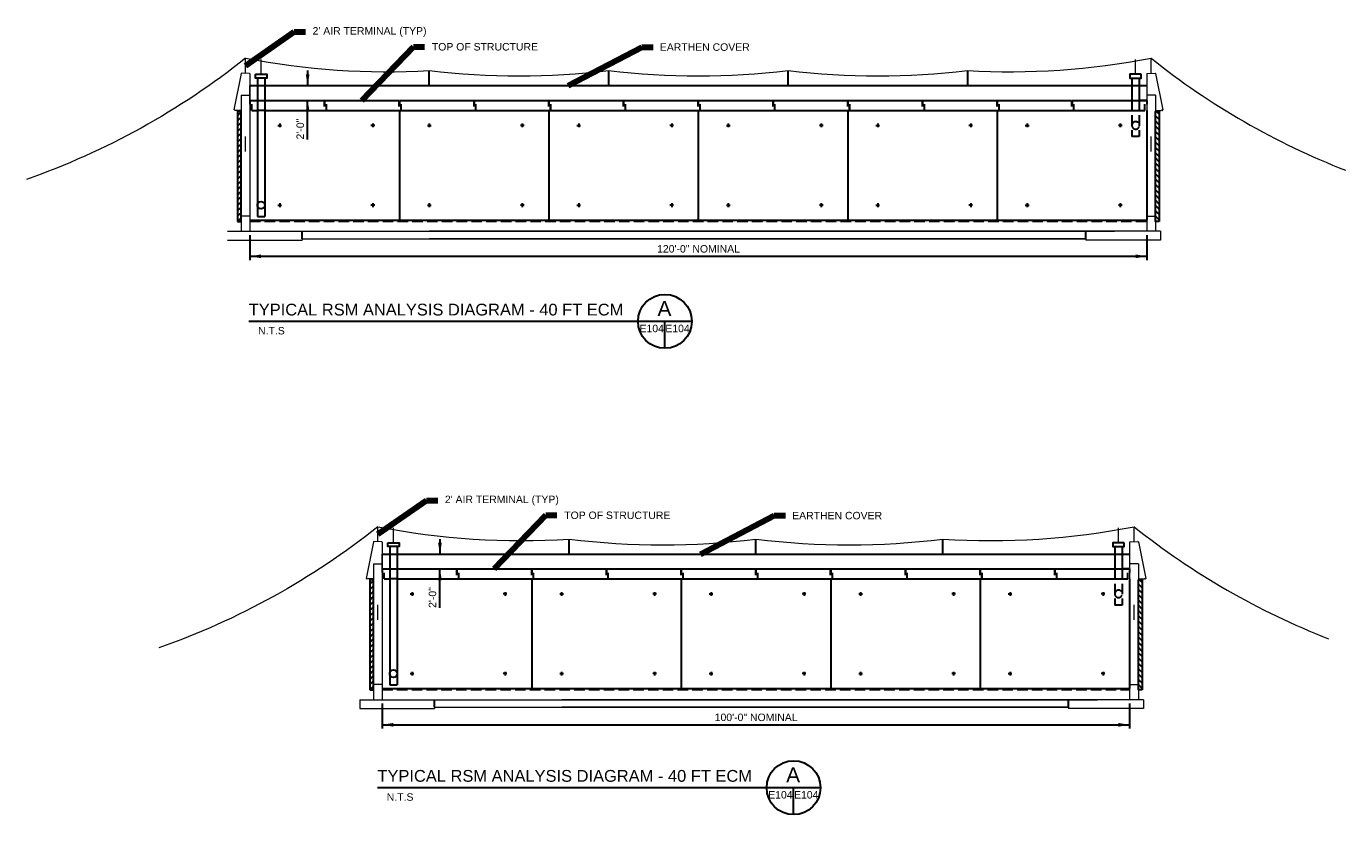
# Model space of a CAD drawing. Header units: inches. Extents: x 3176 to 8492, y -2587 to 2467.
# Tile 1 of 7: x 3176 to 5294, y -1485 to -220. Entities that reach past the tile are written whole.
import ezdxf
from ezdxf.enums import TextEntityAlignment as Align

# ---------------------------------------------------------------- set-up
doc = ezdxf.new("R2010")
doc.units = ezdxf.units.IN
doc.header["$LTSCALE"] = 50
doc.header["$MEASUREMENT"] = 0
doc.linetypes.add('DGN Style 3', pattern=[0.474126, 0.338661, -0.135465])
doc.layers.get('Defpoints').update_dxf_attribs({"lineweight": 0})
for name, color, linetype, lineweight in [('E-ANNO-TEXT', 7, 'Continuous', 0), ('G-ANNO-DIM', 1, 'Continuous', 0), ('G-ANNO-TEXT', 2, 'Continuous', 30), ('Level 2', 7, 'Continuous', 0), ('S-FNDN-FTNG', 48, 'Continuous', 13), ('S-FNDN-PEDS', 48, 'Continuous', 30), ('S-WALL-LOAD', 3, 'Continuous', 13)]:
    doc.layers.add(name, color=color, linetype=linetype, lineweight=lineweight)
doc.styles.add("_1 4 1'-0", font='arial.ttf', dxfattribs={"height": 6})
doc.styles.add("_1 4 1'-0_0", font='arial.ttf')
doc.styles.add('TITLE 6.35', font='swissk.ttf', dxfattribs={"height": 250})
doc.styles.add('Title Block - General', font='arial.ttf', dxfattribs={"height": 0.12})
doc.styles.add('TITLE20', font='simplex.shx', dxfattribs={"height": 5000})
doc.dimstyles.new("1 4 1'-0", dxfattribs={"dimtxt": 12, "dimasz": 18, "dimexe": 6, "dimexo": 6, "dimgap": 6, "dimtad": 1, "dimdec": 0, "dimzin": 11, "dimdsep": 46, "dimlunit": 3, "dimtxsty": "_1 4 1'-0_0", "dimcen": 0.09, "dimclrd": 256, "dimadec": 4, "dimazin": 3, "dimtfac": 1, "dimtdec": 0, "dimtofl": 0, "dimtmove": 0, "dimatfit": 2, "dimfxl": 1, "dimfrac": 2, "dimtolj": 1, "dimtzin": 11, "dimlwd": -1, "dimarcsym": 0})

# ---------------------------------------------------------------- blocks, each defined once
blk = doc.blocks.new('*D112')
at = {"layer": 'Defpoints', "transparency": 16777216}
for p in [(3747.2, -1067.2), (3839.9, -1067.2), (3747.2, -1091.2), (3839.9, -1137.4)]:
    blk.add_point(p, dxfattribs=at)
at = {"layer": 'G-ANNO-TEXT', "transparency": 16777216}
for p, q in [((3839.9, -1043.2), (3839.9, -1067.2)), ((3753.2, -1067.2), (3845.9, -1067.2)), ((3753.2, -1091.2), (3845.9, -1091.2)), ((3839.9, -1153.7), (3839.9, -1091.2))]:
    blk.add_line(p, q, dxfattribs=at)
blk.add_solid([(3842.9, -1049.2), (3839.9, -1067.2), (3836.9, -1049.2)], dxfattribs=at)
at = {"layer": 'G-ANNO-TEXT', "transparency": 16777216, "extrusion": (0, 0, -1)}
blk.add_solid([(-3836.9, -1109.2), (-3839.9, -1091.2), (-3842.9, -1109.2)], dxfattribs=at)
at = {"layer": 'G-ANNO-TEXT', "color": 7, "linetype": 'Continuous', "transparency": 16777216, "style": "_1 4 1'-0"}
blk.add_text('2\'-0"', height=12, rotation=90, dxfattribs=at).set_placement((3827.9, -1153.7), align=Align.MIDDLE_LEFT)
blk = doc.blocks.new('*D137')
at = {"layer": 'Defpoints', "transparency": 16777216}
for p in [(3534.7, -315.3), (3627.5, -315.3), (3534.7, -339.3), (3627.5, -385.6)]:
    blk.add_point(p, dxfattribs=at)
at = {"layer": 'G-ANNO-TEXT', "transparency": 16777216}
for p, q in [((3627.5, -291.3), (3627.5, -315.3)), ((3540.7, -315.3), (3633.5, -315.3)), ((3540.7, -339.3), (3633.5, -339.3)), ((3627.5, -401.9), (3627.5, -339.3))]:
    blk.add_line(p, q, dxfattribs=at)
blk.add_solid([(3630.5, -297.3), (3627.5, -315.3), (3624.5, -297.3)], dxfattribs=at)
at = {"layer": 'G-ANNO-TEXT', "transparency": 16777216, "extrusion": (0, 0, -1)}
blk.add_solid([(-3624.5, -357.3), (-3627.5, -339.3), (-3630.5, -357.3)], dxfattribs=at)
at = {"layer": 'G-ANNO-TEXT', "color": 7, "linetype": 'Continuous', "transparency": 16777216, "style": "_1 4 1'-0"}
blk.add_text('2\'-0"', height=12, rotation=90, dxfattribs=at).set_placement((3615.5, -401.9), align=Align.MIDDLE_LEFT)
blk = doc.blocks.new('*D157')
at = {"layer": 'Defpoints', "transparency": 16777216}
for p in [(3534.7, -549.3), (4974.7, -549.3), (4254.7, -589.4), (4974.7, -589.4)]:
    blk.add_point(p, dxfattribs=at)
at = {"layer": 'G-ANNO-TEXT', "transparency": 16777216}
for p, q in [((3534.7, -555.3), (3534.7, -595.4)), ((4974.7, -555.3), (4974.7, -595.4)), ((3534.7, -589.4), (4974.7, -589.4))]:
    blk.add_line(p, q, dxfattribs=at)
blk.add_solid([(3552.7, -592.4), (3534.7, -589.4), (3552.7, -586.4)], dxfattribs=at)
at = {"layer": 'G-ANNO-TEXT', "transparency": 16777216, "extrusion": (0, 0, -1)}
blk.add_solid([(-4956.7, -586.4), (-4974.7, -589.4), (-4956.7, -592.4)], dxfattribs=at)
at = {"layer": 'G-ANNO-TEXT', "color": 7, "linetype": 'Continuous', "transparency": 16777216, "style": "_1 4 1'-0"}
blk.add_text('120\'-0" NOMINAL', height=12, dxfattribs=at).set_placement((4188.5, -577.4), align=Align.MIDDLE_LEFT)
blk = doc.blocks.new('*D158')
at = {"layer": 'Defpoints', "transparency": 16777216}
for p in [(3747.2, -1301.2), (4947.2, -1301.2), (4347.2, -1341.3), (4947.2, -1341.3)]:
    blk.add_point(p, dxfattribs=at)
at = {"layer": 'G-ANNO-TEXT', "transparency": 16777216}
for p, q in [((3747.2, -1307.2), (3747.2, -1347.3)), ((4947.2, -1307.2), (4947.2, -1347.3)), ((3747.2, -1341.3), (4947.2, -1341.3))]:
    blk.add_line(p, q, dxfattribs=at)
blk.add_solid([(3765.2, -1344.3), (3747.2, -1341.3), (3765.2, -1338.3)], dxfattribs=at)
at = {"layer": 'G-ANNO-TEXT', "transparency": 16777216, "extrusion": (0, 0, -1)}
blk.add_solid([(-4929.2, -1338.3), (-4947.2, -1341.3), (-4929.2, -1344.3)], dxfattribs=at)
at = {"layer": 'G-ANNO-TEXT', "color": 7, "linetype": 'Continuous', "transparency": 16777216, "style": "_1 4 1'-0"}
blk.add_text('100\'-0" NOMINAL', height=12, dxfattribs=at).set_placement((4281, -1329.3), align=Align.MIDDLE_LEFT)
blk = doc.blocks.new('E-104 LPS')
at = {"layer": 'G-ANNO-TEXT'}
h = blk.add_hatch(dxfattribs=at)
h.set_pattern_fill('HATCH', color=256, style=0, pattern_type=2)
h.set_pattern_definition([(45, (3529.266, -459.499), (-4.24264, 4.24264), [])])
h.paths.add_polyline_path([(3514.7, -533.3), (3520.7, -533.3), (3520.7, -356.8), (3514.7, -356.8)])
at = {"layer": 'G-ANNO-TEXT', "extrusion": (0, 0, -1)}
h = blk.add_hatch(dxfattribs=at)
h.set_pattern_fill('HATCH', color=256, style=0, pattern_type=2)
h.set_pattern_definition([(45, (-4974.188, -459.499), (-4.24264, 4.24264), [])])
h.paths.add_polyline_path([(-4994.7, -533.3), (-4988.7, -533.3), (-4988.7, -356.8), (-4994.7, -356.8)])
at = {"layer": 'G-ANNO-TEXT'}
h = blk.add_hatch(dxfattribs=at)
h.set_pattern_fill('HATCH', color=256, style=0, pattern_type=2)
h.set_pattern_definition([(45, (3741.7436, -1211.376), (-4.24264, 4.24264), [])])
h.paths.add_polyline_path([(3727.2, -1285.1), (3733.2, -1285.1), (3733.2, -1108.7), (3727.2, -1108.7)])
at = {"layer": 'G-ANNO-TEXT', "extrusion": (0, 0, -1)}
h = blk.add_hatch(dxfattribs=at)
h.set_pattern_fill('HATCH', color=256, style=0, pattern_type=2)
h.set_pattern_definition([(45, (-4946.6656, -1211.376), (-4.24264, 4.24264), [])])
h.paths.add_polyline_path([(-4967.2, -1285.1), (-4961.2, -1285.1), (-4961.2, -1108.7), (-4967.2, -1108.7)])
at = {"layer": 'E-ANNO-TEXT'}
for p, q in [((3527.7, -295.5, -49.3), (3527.7, -271.5, -49.3)), ((3552.8, -297.3, -49.3), (3552.8, -273.3, -49.3)), ((4956.7, -297.3, -49.3), (4956.7, -273.3, -49.3)), ((4981.7, -295.5, -49.3), (4981.7, -271.5, -49.3)), ((3534.7, -339.3, -49.3), (3534.7, -315.3, -49.3)), ((3527.7, -421, -49.3), (3527.7, -397, -49.3)), ((4981.7, -421, -49.3), (4981.7, -397, -49.3)), ((3740.2, -1047.4, -49.3), (3740.2, -1023.4, -49.3)), ((3765.3, -1049.2, -49.3), (3765.3, -1025.2, -49.3)), ((4929.2, -1049.2, -49.3), (4929.2, -1025.2, -49.3)), ((4954.2, -1047.4, -49.3), (4954.2, -1023.4, -49.3)), ((3747.2, -1091.2, -49.3), (3747.2, -1067.2, -49.3)), ((3740.2, -1172.9, -49.3), (3740.2, -1148.9, -49.3)), ((4954.2, -1172.9, -49.3), (4954.2, -1148.9, -49.3))]:
    blk.add_line(p, q, dxfattribs=at)
at = {"layer": 'G-ANNO-DIM'}
for p, q in [((4974.8, -402.1, -49.3), (4974.8, -399.3, -49.3)), ((4947.3, -1154, -49.3), (4947.3, -1151.1, -49.3))]:
    blk.add_line(p, q, dxfattribs=at)
for points in [[(3514.7, -356.8, -49.3), (3520.7, -356.8, -49.3), (3520.7, -533.3, -49.3), (3514.7, -533.3, -49.3)], [(4994.7, -356.8, -49.3), (4988.7, -356.8, -49.3), (4988.7, -533.3, -49.3), (4994.7, -533.3, -49.3)], [(3727.2, -1108.7, -49.3), (3733.2, -1108.7, -49.3), (3733.2, -1285.1, -49.3), (3727.2, -1285.1, -49.3)], [(4967.2, -1108.7, -49.3), (4961.2, -1108.7, -49.3), (4961.2, -1285.1, -49.3), (4967.2, -1285.1, -49.3)]]:
    blk.add_3dface(points, dxfattribs=at)
at = {"layer": 'G-ANNO-TEXT'}
for p, q in [((3822.7, -315.3, -49.3), (3822.7, -291.3, -49.3)), ((4110.7, -291.3, -49.3), (4110.7, -315.3, -49.3)), ((4398.7, -315.3, -49.3), (4398.7, -291.3, -49.3)), ((4686.7, -291.3, -49.3), (4686.7, -315.3, -49.3)), ((3534.7, -315.3, -49.3), (4974.7, -315.3, -49.3)), ((3534.7, -315.3, -49.3), (3834.7, -315.3, -49.3)), ((3546.8, -303.3, -49.3), (3546.8, -525.3, -49.3)), ((3558.8, -303.3, -49.3), (3558.7, -525.3, -49.3)), ((3834.7, -315.3, -49.3), (4134.7, -315.3, -49.3)), ((4950.7, -303.3, -49.3), (4950.7, -339.3, -49.3)), ((4962.7, -303.3, -49.3), (4962.7, -339.3, -49.3)), ((3534.7, -339.3, -49.3), (3534.7, -345, -49.3)), ((3534.7, -339.3, -49.3), (3546.8, -339.3, -49.3)), ((3537.7, -355.3, -49.3), (3537.7, -345.3, -49.3)), ((3537.7, -355.3, -49.3), (3546.8, -355.3, -49.3)), ((3558.7, -355.3, -49.3), (3657.1, -355.3, -49.3)), ((3558.8, -339.3, -49.3), (3654.1, -339.3, -49.3)), ((3654.1, -339.3, -49.3), (3654.1, -349.2, -49.3)), ((3654.7, -339.3, -49.3), (3654.7, -345, -49.3)), ((3654.7, -339.3, -49.3), (3774.1, -339.3, -49.3)), ((3657.1, -349.5, -49.3), (3657.1, -355.3, -49.3)), ((3657.7, -355.3, -49.3), (3657.7, -345.3, -49.3)), ((3657.7, -355.3, -49.3), (3777.1, -355.3, -49.3)), ((3774.1, -339.3, -49.3), (3774.1, -349.2, -49.3)), ((3774.7, -339.3, -49.3), (4854.1, -339.3, -49.3)), ((3774.7, -339.3, -49.3), (3774.7, -345, -49.3)), ((3774.7, -355.3, -49.3), (3774.7, -531.3, -49.3)), ((3777.1, -349.5, -49.3), (3777.1, -355.3, -49.3)), ((3777.7, -355.3, -49.3), (3777.7, -345.3, -49.3)), ((3777.7, -355.3, -49.3), (4857.1, -355.3, -49.3)), ((3894.1, -339.3, -49.3), (3894.1, -349.2, -49.3)), ((3894.7, -339.3, -49.3), (3894.7, -345, -49.3)), ((3897.1, -349.5, -49.3), (3897.1, -355.3, -49.3)), ((3897.7, -355.3, -49.3), (3897.7, -345.3, -49.3)), ((4014.1, -339.3, -49.3), (4014.1, -349.2, -49.3)), ((4014.7, -339.3, -49.3), (4014.7, -345, -49.3)), ((4014.7, -355.3, -49.3), (4014.7, -531.3, -49.3)), ((4017.1, -349.5, -49.3), (4017.1, -355.3, -49.3)), ((4017.7, -355.3, -49.3), (4017.7, -345.3, -49.3)), ((4134.1, -339.3, -49.3), (4134.1, -349.2, -49.3)), ((4134.7, -339.3, -49.3), (4134.7, -345, -49.3)), ((4137.1, -349.5, -49.3), (4137.1, -355.3, -49.3)), ((4137.7, -355.3, -49.3), (4137.7, -345.3, -49.3)), ((4254.1, -339.3, -49.3), (4254.1, -349.2, -49.3)), ((4254.7, -339.3, -49.3), (4254.7, -345, -49.3)), ((4254.7, -355.3, -49.3), (4254.7, -531.3, -49.3)), ((4257.1, -349.5, -49.3), (4257.1, -355.3, -49.3)), ((4257.7, -355.3, -49.3), (4257.7, -345.3, -49.3)), ((4374.1, -339.3, -49.3), (4374.1, -349.2, -49.3)), ((4374.7, -339.3, -49.3), (4374.7, -345, -49.3)), ((4377.1, -349.5, -49.3), (4377.1, -355.3, -49.3)), ((4377.7, -355.3, -49.3), (4377.7, -345.3, -49.3)), ((4494.1, -339.3, -49.3), (4494.1, -349.2, -49.3)), ((4494.7, -339.3, -49.3), (4494.7, -345, -49.3)), ((4494.7, -355.3, -49.3), (4494.7, -531.3, -49.3)), ((4497.1, -349.5, -49.3), (4497.1, -355.3, -49.3)), ((4497.7, -355.3, -49.3), (4497.7, -345.3, -49.3)), ((4614.1, -339.3, -49.3), (4614.1, -349.2, -49.3)), ((4614.7, -339.3, -49.3), (4614.7, -345, -49.3)), ((4617.1, -349.5, -49.3), (4617.1, -355.3, -49.3)), ((4617.7, -355.3, -49.3), (4617.7, -345.3, -49.3)), ((4734.1, -339.3, -49.3), (4734.1, -349.2, -49.3)), ((4734.7, -339.3, -49.3), (4734.7, -345, -49.3)), ((4734.7, -355.3, -49.3), (4734.7, -531.3, -49.3)), ((4737.1, -349.5, -49.3), (4737.1, -355.3, -49.3)), ((4737.7, -355.3, -49.3), (4737.7, -345.3, -49.3)), ((4854.1, -339.3, -49.3), (4854.1, -349.2, -49.3)), ((4854.7, -339.3, -49.3), (4974.1, -339.3, -49.3)), ((4854.7, -339.3, -49.3), (4854.7, -345, -49.3)), ((4857.1, -349.5, -49.3), (4857.1, -355.3, -49.3)), ((4857.7, -355.3, -49.3), (4857.7, -345.3, -49.3)), ((4857.7, -355.3, -49.3), (4971.7, -355.3, -49.3)), ((4974.7, -339.3, -49.3), (4962.7, -339.3, -49.3)), ((4971.7, -355.3, -49.3), (4971.7, -345.3, -49.3)), ((4974.7, -339.3, -49.3), (4974.7, -345, -49.3)), ((4974.7, -355.3, -49.3), (4974.7, -531.3, -49.3)), ((3579.7, -379.3, -49.3), (3585.7, -379.3, -49.3)), ((3582.7, -376.3, -49.3), (3582.7, -382.3, -49.3)), ((3735.1, -379.3, -49.3), (3729.1, -379.3, -49.3)), ((3732.1, -376.3, -49.3), (3732.1, -382.3, -49.3)), ((3819.7, -379.3, -49.3), (3825.7, -379.3, -49.3)), ((3822.7, -376.3, -49.3), (3822.7, -382.3, -49.3)), ((3975.1, -379.3, -49.3), (3969.1, -379.3, -49.3)), ((3972.1, -376.3, -49.3), (3972.1, -382.3, -49.3)), ((4059.7, -379.3, -49.3), (4065.7, -379.3, -49.3)), ((4062.7, -376.3, -49.3), (4062.7, -382.3, -49.3)), ((4215.1, -379.3, -49.3), (4209.1, -379.3, -49.3)), ((4212.1, -376.3, -49.3), (4212.1, -382.3, -49.3)), ((4299.7, -379.3, -49.3), (4305.7, -379.3, -49.3)), ((4302.7, -376.3, -49.3), (4302.7, -382.3, -49.3)), ((4455.1, -379.3, -49.3), (4449.1, -379.3, -49.3)), ((4452.1, -376.3, -49.3), (4452.1, -382.3, -49.3)), ((4539.7, -379.3, -49.3), (4545.7, -379.3, -49.3)), ((4542.7, -376.3, -49.3), (4542.7, -382.3, -49.3)), ((4695.1, -379.3, -49.3), (4689.1, -379.3, -49.3)), ((4692.1, -376.3, -49.3), (4692.1, -382.3, -49.3)), ((4779.7, -379.3, -49.3), (4785.7, -379.3, -49.3)), ((4782.7, -376.3, -49.3), (4782.7, -382.3, -49.3)), ((4935.1, -379.3, -49.3), (4929.1, -379.3, -49.3)), ((4932.1, -376.3, -49.3), (4932.1, -382.3, -49.3)), ((3579.7, -507.3, -49.3), (3585.7, -507.3, -49.3)), ((3582.7, -504.3, -49.3), (3582.7, -510.3, -49.3)), ((3735.1, -507.3, -49.3), (3729.1, -507.3, -49.3)), ((3732.1, -504.3, -49.3), (3732.1, -510.3, -49.3)), ((3819.7, -507.3, -49.3), (3825.7, -507.3, -49.3)), ((3822.7, -504.3, -49.3), (3822.7, -510.3, -49.3)), ((3975.1, -507.3, -49.3), (3969.1, -507.3, -49.3)), ((3972.1, -504.3, -49.3), (3972.1, -510.3, -49.3)), ((4059.7, -507.3, -49.3), (4065.7, -507.3, -49.3)), ((4062.7, -504.3, -49.3), (4062.7, -510.3, -49.3)), ((4215.1, -507.3, -49.3), (4209.1, -507.3, -49.3)), ((4212.1, -504.3, -49.3), (4212.1, -510.3, -49.3)), ((4299.7, -507.3, -49.3), (4305.7, -507.3, -49.3)), ((4302.7, -504.3, -49.3), (4302.7, -510.3, -49.3)), ((4455.1, -507.3, -49.3), (4449.1, -507.3, -49.3)), ((4452.1, -504.3, -49.3), (4452.1, -510.3, -49.3)), ((4539.7, -507.3, -49.3), (4545.7, -507.3, -49.3)), ((4542.7, -504.3, -49.3), (4542.7, -510.3, -49.3)), ((4695.1, -507.3, -49.3), (4689.1, -507.3, -49.3)), ((4692.1, -504.3, -49.3), (4692.1, -510.3, -49.3)), ((4779.7, -507.3, -49.3), (4785.7, -507.3, -49.3)), ((4782.7, -504.3, -49.3), (4782.7, -510.3, -49.3)), ((4935.1, -507.3, -49.3), (4929.1, -507.3, -49.3)), ((4932.1, -504.3, -49.3), (4932.1, -510.3, -49.3)), ((3546.7, -525.3, -49.3), (3558.7, -525.3, -49.3)), ((4244.4, -693.8, 4.9), (3532.9, -693.8, 4.9)), ((4201.1, -737, 4.9), (4201.1, -693.8, 4.9)), ((3759.3, -1055.2, -49.3), (3759.3, -1277.2, -49.3)), ((3771.3, -1055.2, -49.3), (3771.1, -1277.2, -49.3)), ((4047.2, -1067.2, -49.3), (4047.2, -1043.2, -49.3)), ((4347.2, -1067.2, -49.3), (4347.2, -1043.2, -49.3)), ((4647.2, -1067.2, -49.3), (4647.2, -1043.2, -49.3)), ((4647.2, -1067.2, -49.3), (4647.2, -1043.2, -49.3)), ((4923.2, -1055.2, -49.3), (4923.2, -1091.2, -49.3)), ((4935.2, -1055.2, -49.3), (4935.1, -1091.2, -49.3)), ((3747.2, -1067.2, -49.3), (4947.2, -1067.2, -49.3)), ((3747.2, -1067.2, -49.3), (4047.2, -1067.2, -49.3)), ((4047.2, -1067.2, -49.3), (4347.2, -1067.2, -49.3)), ((3747.2, -1091.2, -49.3), (3747.2, -1096.9, -49.3)), ((3747.2, -1091.2, -49.3), (3759.3, -1091.2, -49.3)), ((3750.2, -1107.2, -49.3), (3750.2, -1097.2, -49.3)), ((3771.2, -1091.2, -49.3), (3866.6, -1091.2, -49.3)), ((3866.6, -1091.2, -49.3), (3866.6, -1101.1, -49.3)), ((3867.2, -1091.2, -49.3), (3867.2, -1096.9, -49.3)), ((3867.2, -1091.2, -49.3), (3986.6, -1091.2, -49.3)), ((3870.2, -1107.2, -49.3), (3870.2, -1097.2, -49.3)), ((3986.6, -1091.2, -49.3), (3986.6, -1101.1, -49.3)), ((3987.2, -1091.2, -49.3), (4826.6, -1091.2, -49.3)), ((3987.2, -1091.2, -49.3), (3987.2, -1096.9, -49.3)), ((3990.2, -1107.2, -49.3), (3990.2, -1097.2, -49.3)), ((4106.6, -1091.2, -49.3), (4106.6, -1101.1, -49.3)), ((4107.2, -1091.2, -49.3), (4107.2, -1096.9, -49.3)), ((4110.2, -1107.2, -49.3), (4110.2, -1097.2, -49.3)), ((4226.6, -1091.2, -49.3), (4226.6, -1101.1, -49.3)), ((4227.2, -1091.2, -49.3), (4227.2, -1096.9, -49.3)), ((4230.2, -1107.2, -49.3), (4230.2, -1097.2, -49.3)), ((4346.6, -1091.2, -49.3), (4346.6, -1101.1, -49.3)), ((4347.2, -1091.2, -49.3), (4347.2, -1096.9, -49.3)), ((4350.2, -1107.2, -49.3), (4350.2, -1097.2, -49.3)), ((4466.6, -1091.2, -49.3), (4466.6, -1101.1, -49.3)), ((4467.2, -1091.2, -49.3), (4467.2, -1096.9, -49.3)), ((4470.2, -1107.2, -49.3), (4470.2, -1097.2, -49.3)), ((4586.6, -1091.2, -49.3), (4586.6, -1101.1, -49.3)), ((4587.2, -1091.2, -49.3), (4587.2, -1096.9, -49.3)), ((4590.2, -1107.2, -49.3), (4590.2, -1097.2, -49.3)), ((4706.6, -1091.2, -49.3), (4706.6, -1101.1, -49.3)), ((4707.2, -1091.2, -49.3), (4707.2, -1096.9, -49.3)), ((4710.2, -1107.2, -49.3), (4710.2, -1097.2, -49.3)), ((4826.6, -1091.2, -49.3), (4826.6, -1101.1, -49.3)), ((4827.2, -1091.2, -49.3), (4946.6, -1091.2, -49.3)), ((4827.2, -1091.2, -49.3), (4827.2, -1096.9, -49.3)), ((4830.2, -1107.2, -49.3), (4830.2, -1097.2, -49.3)), ((4947.2, -1091.2, -49.3), (4935.1, -1091.2, -49.3)), ((4944.2, -1107.2, -49.3), (4944.2, -1097.2, -49.3)), ((4947.2, -1091.2, -49.3), (4947.2, -1096.9, -49.3)), ((3750.2, -1107.2, -49.3), (3759.3, -1107.2, -49.3)), ((3771.2, -1107.2, -49.3), (3869.6, -1107.2, -49.3)), ((3869.6, -1101.4, -49.3), (3869.6, -1107.2, -49.3)), ((3870.2, -1107.2, -49.3), (3989.6, -1107.2, -49.3)), ((3987.2, -1107.2, -49.3), (3987.2, -1283.2, -49.3)), ((3989.6, -1101.4, -49.3), (3989.6, -1107.2, -49.3)), ((3990.2, -1107.2, -49.3), (4829.6, -1107.2, -49.3)), ((4109.6, -1101.4, -49.3), (4109.6, -1107.2, -49.3)), ((4227.2, -1107.2, -49.3), (4227.2, -1283.2, -49.3)), ((4229.6, -1101.4, -49.3), (4229.6, -1107.2, -49.3)), ((4349.6, -1101.4, -49.3), (4349.6, -1107.2, -49.3)), ((4467.2, -1107.2, -49.3), (4467.2, -1283.2, -49.3)), ((4469.6, -1101.4, -49.3), (4469.6, -1107.2, -49.3)), ((4589.6, -1101.4, -49.3), (4589.6, -1107.2, -49.3)), ((4707.2, -1107.2, -49.3), (4707.2, -1283.2, -49.3)), ((4709.6, -1101.4, -49.3), (4709.6, -1107.2, -49.3)), ((4829.6, -1101.4, -49.3), (4829.6, -1107.2, -49.3)), ((4830.2, -1107.2, -49.3), (4944.2, -1107.2, -49.3)), ((4947.2, -1107.2, -49.3), (4947.2, -1283.2, -49.3)), ((3792.2, -1131.2, -49.3), (3798.2, -1131.2, -49.3)), ((3795.2, -1128.2, -49.3), (3795.2, -1134.2, -49.3)), ((3947.5, -1131.2, -49.3), (3941.5, -1131.2, -49.3)), ((3944.5, -1128.2, -49.3), (3944.5, -1134.2, -49.3)), ((4032.2, -1131.2, -49.3), (4038.2, -1131.2, -49.3)), ((4035.2, -1128.2, -49.3), (4035.2, -1134.2, -49.3)), ((4187.5, -1131.2, -49.3), (4181.5, -1131.2, -49.3)), ((4184.5, -1128.2, -49.3), (4184.5, -1134.2, -49.3)), ((4272.2, -1131.2, -49.3), (4278.2, -1131.2, -49.3)), ((4275.2, -1128.2, -49.3), (4275.2, -1134.2, -49.3)), ((4427.5, -1131.2, -49.3), (4421.5, -1131.2, -49.3)), ((4424.5, -1128.2, -49.3), (4424.5, -1134.2, -49.3)), ((4512.2, -1131.2, -49.3), (4518.2, -1131.2, -49.3)), ((4515.2, -1128.2, -49.3), (4515.2, -1134.2, -49.3)), ((4667.5, -1131.2, -49.3), (4661.5, -1131.2, -49.3)), ((4664.5, -1128.2, -49.3), (4664.5, -1134.2, -49.3)), ((4752.2, -1131.2, -49.3), (4758.2, -1131.2, -49.3)), ((4755.2, -1128.2, -49.3), (4755.2, -1134.2, -49.3)), ((4907.5, -1131.2, -49.3), (4901.5, -1131.2, -49.3)), ((4904.5, -1128.2, -49.3), (4904.5, -1134.2, -49.3)), ((3792.2, -1259.2, -49.3), (3798.2, -1259.2, -49.3)), ((3795.2, -1256.2, -49.3), (3795.2, -1262.2, -49.3)), ((3947.5, -1259.2, -49.3), (3941.5, -1259.2, -49.3)), ((3944.5, -1256.2, -49.3), (3944.5, -1262.2, -49.3)), ((4032.2, -1259.2, -49.3), (4038.2, -1259.2, -49.3)), ((4035.2, -1256.2, -49.3), (4035.2, -1262.2, -49.3)), ((4187.5, -1259.2, -49.3), (4181.5, -1259.2, -49.3)), ((4184.5, -1256.2, -49.3), (4184.5, -1262.2, -49.3)), ((4272.2, -1259.2, -49.3), (4278.2, -1259.2, -49.3)), ((4275.2, -1256.2, -49.3), (4275.2, -1262.2, -49.3)), ((4427.5, -1259.2, -49.3), (4421.5, -1259.2, -49.3)), ((4424.5, -1256.2, -49.3), (4424.5, -1262.2, -49.3)), ((4512.2, -1259.2, -49.3), (4518.2, -1259.2, -49.3)), ((4515.2, -1256.2, -49.3), (4515.2, -1262.2, -49.3)), ((4667.5, -1259.2, -49.3), (4661.5, -1259.2, -49.3)), ((4664.5, -1256.2, -49.3), (4664.5, -1262.2, -49.3)), ((4752.2, -1259.2, -49.3), (4758.2, -1259.2, -49.3)), ((4755.2, -1256.2, -49.3), (4755.2, -1262.2, -49.3)), ((4907.5, -1259.2, -49.3), (4901.5, -1259.2, -49.3)), ((4904.5, -1256.2, -49.3), (4904.5, -1262.2, -49.3)), ((3759.2, -1277.2, -49.3), (3771.1, -1277.2, -49.3)), ((4451, -1442.2, 4.9), (3739.5, -1442.2, 4.9)), ((4407.7, -1485.4, 4.9), (4407.7, -1442.2, 4.9))]:
    blk.add_line(p, q, dxfattribs=at)
at = {"layer": 'G-ANNO-TEXT', "linetype": 'DGN Style 3'}
for p, q in [((3546.8, -339.3, -49.3), (3559.1, -339.3, -49.3)), ((3558.7, -355.3, -49.3), (3546.8, -355.3, -49.3)), ((4950.8, -339.3, -49.3), (4950.8, -397.3, -49.3)), ((4962.7, -339.3, -49.3), (4962.7, -397.3, -49.3)), ((4962.7, -397.3, -49.3), (4950.8, -397.3, -49.3)), ((3534.7, -532.8, -49.3), (4974.7, -532.8, -49.3)), ((3618.7, -561.3, -49.3), (3618.7, -549.3, -49.3)), ((4876.7, -561.3, -49.3), (4876.7, -549.3, -49.3)), ((3759.3, -1091.2, -49.3), (3771.5, -1091.2, -49.3)), ((4923.2, -1091.2, -49.3), (4923.3, -1149.2, -49.3)), ((4935.2, -1091.2, -49.3), (4935.2, -1149.2, -49.3)), ((3771.2, -1107.2, -49.3), (3759.3, -1107.2, -49.3)), ((4935.2, -1149.2, -49.3), (4923.3, -1149.2, -49.3)), ((3747.2, -1284.7, -49.3), (4947.2, -1284.7, -49.3)), ((3831.2, -1313.2, -49.3), (3831.2, -1301.2, -49.3)), ((4849.2, -1313.2, -49.3), (4849.2, -1301.2, -49.3))]:
    blk.add_line(p, q, dxfattribs=at)
at = {"layer": 'G-ANNO-TEXT', "linetype": 'DGN Style 3', "extrusion": (0, 0, -1)}
for centre in [(-4956.8, -379.3, 49.3), (-4929.3, -1131.2, 49.3)]:
    blk.add_circle(centre, 6, dxfattribs=at)
at = {"layer": 'G-ANNO-TEXT'}
for centre in [(3552.7, -507.3, -49.3), (3765.2, -1259.2, -49.3)]:
    blk.add_circle(centre, 6, dxfattribs=at)
for centre in [(4201.1, -693.8, 4.9), (4407.7, -1442.2, 4.9)]:
    blk.add_arc(centre, 43.2, 0, 360, dxfattribs=at)
for points in [[(3543.8, -297.3, -49.3), (3561.8, -297.3, -49.3), (3561.8, -303.3, -49.3), (3543.8, -303.3, -49.3)], [(4965.7, -297.3, -49.3), (4947.7, -297.3, -49.3), (4947.7, -303.3, -49.3), (4965.7, -303.3, -49.3)], [(3514.7, -533.3, -49.3), (3520.7, -533.3, -49.3), (3520.7, -356.8, -49.3), (3514.7, -356.8, -49.3)], [(4994.7, -533.3, -49.3), (4988.7, -533.3, -49.3), (4988.7, -356.8, -49.3), (4994.7, -356.8, -49.3)], [(3756.3, -1049.2, -49.3), (3774.3, -1049.2, -49.3), (3774.3, -1055.2, -49.3), (3756.3, -1055.2, -49.3)], [(4938.2, -1049.2, -49.3), (4920.2, -1049.2, -49.3), (4920.2, -1055.2, -49.3), (4938.2, -1055.2, -49.3)], [(3727.2, -1285.1, -49.3), (3733.2, -1285.1, -49.3), (3733.2, -1108.7, -49.3), (3727.2, -1108.7, -49.3)], [(4967.2, -1285.1, -49.3), (4961.2, -1285.1, -49.3), (4961.2, -1108.7, -49.3), (4967.2, -1108.7, -49.3)]]:
    blk.add_3dface(points, dxfattribs=at)
at = {"layer": 'Level 2', "extrusion": (0, 0, -1)}
for centre in [(-2779.6, 666.7, 49.3), (-2992.1, -85.1, 49.3)]:
    blk.add_arc(centre, 1200, 231.4338, 250.7169, dxfattribs=at)
at = {"layer": 'Level 2'}
for centre, start, end in [((3754.8, 906.8, -49.3), 259.0935, 273.2462), ((4754.7, 906.8, -49.3), 266.7538, 280.9065), ((5729.8, 666.7, -49.3), 231.4338, 248.6998), ((3966.7, 900.1, -49.3), 263.1079, 276.8921), ((4254.7, 900.1, -49.3), 263.1079, 276.8921), ((4542.7, 900.1, -49.3), 263.1079, 276.8921), ((3970.1, 154.4, -49.3), 258.9546, 273.6836), ((4724.3, 154.4, -49.3), 266.3164, 281.0454), ((5702.3, -85.1, -49.3), 231.4338, 248.6998), ((4197.2, 147.4, -49.3), 262.8192, 277.1808), ((4497.2, 147.4, -49.3), 262.8192, 277.1808)]:
    blk.add_arc(centre, 1200, start, end, dxfattribs=at)
at = {"layer": 'S-FNDN-FTNG'}
for p, q in [((3498.7, -549.3, -49.3), (3556.7, -549.3, -49.3)), ((3556.7, -549.3, -49.3), (4922.8, -549.3, -49.3)), ((4938.7, -549.3, -49.3), (3822.8, -549.3, -49.3)), ((4996.7, -549.3, -49.3), (4938.7, -549.3, -49.3)), ((4996.7, -549.3, -49.3), (4996.7, -563.3, -49.3)), ((3498.7, -563.3, -49.3), (3618.7, -563.3, -49.3)), ((3618.7, -561.3, -49.3), (4876.7, -561.3, -49.3)), ((3618.7, -561.3, -49.3), (3618.7, -563.3, -49.3)), ((4876.7, -561.3, -49.3), (3822.8, -561.3, -49.3)), ((4876.7, -561.3, -49.3), (4876.7, -563.3, -49.3)), ((4996.7, -563.3, -49.3), (4876.7, -563.3, -49.3)), ((3711.2, -1301.2, -49.3), (3711.2, -1315.2, -49.3)), ((3711.2, -1301.2, -49.3), (3769.2, -1301.2, -49.3)), ((3769.2, -1301.2, -49.3), (4895.3, -1301.2, -49.3)), ((3831.2, -1313.2, -49.3), (4849.2, -1313.2, -49.3)), ((3831.2, -1313.2, -49.3), (3831.2, -1315.2, -49.3)), ((4911.2, -1301.2, -49.3), (4035.3, -1301.2, -49.3)), ((4849.2, -1313.2, -49.3), (4035.3, -1313.2, -49.3)), ((4849.2, -1313.2, -49.3), (4849.2, -1315.2, -49.3)), ((4969.2, -1301.2, -49.3), (4911.2, -1301.2, -49.3)), ((4969.2, -1301.2, -49.3), (4969.2, -1315.2, -49.3)), ((3711.2, -1315.2, -49.3), (3831.2, -1315.2, -49.3)), ((4969.2, -1315.2, -49.3), (4849.2, -1315.2, -49.3))]:
    blk.add_line(p, q, dxfattribs=at)
at = {"layer": 'S-FNDN-PEDS'}
for p, q in [((3534.7, -531.3, -49.3), (4974.7, -531.3, -49.3)), ((3747.2, -1283.2, -49.3), (4947.2, -1283.2, -49.3))]:
    blk.add_line(p, q, dxfattribs=at)
at = {"layer": 'S-WALL-LOAD'}
for p, q in [((3520.6, -296, -49.3), (3508.9, -354.5, -49.3)), ((3520.6, -296, -49.3), (3521.5, -295.3, -49.3)), ((3534, -295.8, -49.3), (3521.5, -295.3, -49.3)), ((3534, -295.8, -49.3), (3534.7, -296.5, -49.3)), ((4975.5, -295.8, -49.3), (4974.7, -296.5, -49.3)), ((4975.5, -295.8, -49.3), (4988, -295.3, -49.3)), ((4988.9, -296, -49.3), (4988, -295.3, -49.3)), ((4988.9, -296, -49.3), (5000.6, -354.5, -49.3)), ((3534.7, -296.5, -49.3), (3534.7, -355.3, -49.3)), ((4974.7, -296.5, -49.3), (4974.7, -355.3, -49.3)), ((3520.7, -330.8, -49.3), (3534.7, -330.8, -49.3)), ((3520.7, -330.8, -49.3), (3520.7, -549.3, -49.3)), ((4988.7, -330.8, -49.3), (4974.7, -330.8, -49.3)), ((4988.7, -330.8, -49.3), (4988.7, -549.3, -49.3)), ((3520.7, -355.3, -49.3), (3511.6, -355.3, -49.3)), ((3534.7, -355.3, -49.3), (3534.7, -549.3, -49.3)), ((4974.7, -355.3, -49.3), (4974.7, -549.3, -49.3)), ((4988.7, -355.3, -49.3), (4997.9, -355.3, -49.3)), ((4999.3, -355.3, -49.3), (5000, -355.3, -49.3)), ((5000, -355.3, -49.3), (5000.6, -354.5, -49.3)), ((3534.7, -524.8, -49.3), (3520.7, -524.8, -49.3)), ((4974.7, -524.8, -49.3), (4988.7, -524.8, -49.3)), ((3733.1, -1047.9, -49.3), (3721.4, -1106.4, -49.3)), ((3733.1, -1047.9, -49.3), (3734, -1047.2, -49.3)), ((3746.5, -1047.7, -49.3), (3734, -1047.2, -49.3)), ((3746.5, -1047.7, -49.3), (3747.2, -1048.4, -49.3)), ((3747.2, -1048.4, -49.3), (3747.2, -1107.2, -49.3)), ((4948, -1047.7, -49.3), (4947.2, -1048.4, -49.3)), ((4947.2, -1048.4, -49.3), (4947.2, -1107.2, -49.3)), ((4948, -1047.7, -49.3), (4960.5, -1047.2, -49.3)), ((4961.4, -1047.9, -49.3), (4960.5, -1047.2, -49.3)), ((4961.4, -1047.9, -49.3), (4973.1, -1106.4, -49.3)), ((3733.2, -1082.7, -49.3), (3747.2, -1082.7, -49.3)), ((3733.2, -1082.7, -49.3), (3733.2, -1301.2, -49.3)), ((4961.2, -1082.7, -49.3), (4947.2, -1082.7, -49.3)), ((4961.2, -1082.7, -49.3), (4961.2, -1301.2, -49.3)), ((3722, -1107.2, -49.3), (3721.4, -1106.4, -49.3)), ((3722.6, -1107.2, -49.3), (3722, -1107.2, -49.3)), ((3733.2, -1107.2, -49.3), (3724.1, -1107.2, -49.3)), ((3747.2, -1107.2, -49.3), (3747.2, -1301.2, -49.3)), ((4947.2, -1107.2, -49.3), (4947.2, -1301.2, -49.3)), ((4961.2, -1107.2, -49.3), (4970.3, -1107.2, -49.3)), ((4971.8, -1107.2, -49.3), (4972.5, -1107.2, -49.3)), ((4972.5, -1107.2, -49.3), (4973.1, -1106.4, -49.3)), ((3747.2, -1276.7, -49.3), (3733.2, -1276.7, -49.3)), ((4947.2, -1276.7, -49.3), (4961.2, -1276.7, -49.3))]:
    blk.add_line(p, q, dxfattribs=at)
at = {"layer": 'S-WALL-LOAD', "elevation": -49.3, "flags": 128}
for points in [[(3510.1, -355.3), (3510.9, -354.5), (3511.6, -355.3)], [(4999.3, -355.3), (4998.6, -354.5), (4997.9, -355.3)], [(3722.6, -1107.2), (3723.3, -1106.4), (3724.1, -1107.2)], [(4971.8, -1107.2), (4971.1, -1106.4), (4970.3, -1107.2)]]:
    blk.add_lwpolyline(points, dxfattribs=at)
at = {"layer": 'G-ANNO-TEXT', "char_height": 12, "attachment_point": 4, "line_spacing_factor": 0.6, "style": 'Title Block - General'}
for s, insert in [("2' AIR TERMINAL (TYP)", (3635.4, -229.4, -49.3)), ('EARTHEN COVER', (4192.9, -253.7, -49.3)), ("2' AIR TERMINAL (TYP)", (3847.8, -981.3, -49.3)), ('EARTHEN COVER', (4405.4, -1005.6, -49.3))]:
    blk.add_mtext(s, dxfattribs=dict(at, insert=insert))
at = {"layer": 'G-ANNO-TEXT', "color": 7, "char_height": 12, "attachment_point": 4, "line_spacing_factor": 0.659055, "style": "_1 4 1'-0"}
for insert in [(3826.9, -253.2, -49.3), (4039.4, -1005.1, -49.3)]:
    blk.add_mtext('TOP OF STRUCTURE ', dxfattribs=dict(at, insert=insert))
at = {"layer": 'G-ANNO-TEXT', "color": 7, "linetype": 'Continuous', "lineweight": 13, "char_height": 18.898, "attachment_point": 1, "line_spacing_factor": 0.72, "style": 'TITLE 6.35'}
for insert in [(3532.9, -665.5, 4.9), (3739.5, -1413.8, 4.9)]:
    blk.add_mtext('\\fArial|b0|i0|c00|p39;TYPICAL RSM ANALYSIS DIAGRAM - 40 FT ECM', dxfattribs=dict(at, insert=insert))
at = {"layer": 'G-ANNO-TEXT', "color": 7, "linetype": 'Continuous', "lineweight": 0}
for s, insert, char_height, attachment_point, line_spacing_factor, style in [('\\fArial|b0|i0|c00|p39;A', (4200.3, -673.2, 4.9), 24, 5, 0.72, 'TITLE20'), ('N.T.S', (3547.9, -702.8, 4.9), 12, 1, 0.659055, "_1 4 1'-0"), ('\\fArial|b0|i0|c00|p39;E104', (4179.9, -711.4, 4.9), 12, 8, 0.72, 'TITLE20'), ('\\fArial|b0|i0|c00|p39;E104', (4221.3, -711.4, 4.9), 12, 8, 0.72, 'TITLE20'), ('\\fArial|b0|i0|c00|p39;A', (4406.9, -1421.6, 4.9), 24, 5, 0.72, 'TITLE20'), ('N.T.S', (3754.5, -1451.2, 4.9), 12, 1, 0.659055, "_1 4 1'-0"), ('\\fArial|b0|i0|c00|p39;E104', (4386.5, -1459.8, 4.9), 12, 8, 0.72, 'TITLE20'), ('\\fArial|b0|i0|c00|p39;E104', (4427.9, -1459.8, 4.9), 12, 8, 0.72, 'TITLE20')]:
    blk.add_mtext(s, dxfattribs=dict(at, insert=insert, char_height=char_height, attachment_point=attachment_point, line_spacing_factor=line_spacing_factor, style=style))
at = {"layer": 'G-ANNO-TEXT'}
for base, p1, p2, picture, middle in [((3627.5, -315.3, -49.3), (3534.7, -339.3, -49.3), (3534.7, -315.3, -49.3), '*D137', (3627.5, -385.6, -49.3)), ((3839.9, -1067.2, -49.3), (3747.2, -1091.2, -49.3), (3747.2, -1067.2, -49.3), '*D112', (3839.9, -1137.4, -49.3))]:
    dim = blk.add_linear_dim(base=base, p1=p1, p2=p2, angle=90, text='\\H12;<>', dimstyle="1 4 1'-0", dxfattribs=at)
    dim.commit()
    dim.dimension.update_dxf_attribs({"geometry": picture, "text_midpoint": middle, "dimtype": 128})
for base, p1, p2, picture, middle in [((4974.7, -589.4, -49.3), (3534.7, -549.3, -49.3), (4974.7, -549.3, -49.3), '*D157', (4254.7, -589.4, -49.3)), ((4947.2, -1341.3, -49.3), (3747.2, -1301.2, -49.3), (4947.2, -1301.2, -49.3), '*D158', (4347.2, -1341.3, -49.3))]:
    dim = blk.add_linear_dim(base=base, p1=p1, p2=p2, text='<> NOMINAL', dimstyle="1 4 1'-0", dxfattribs=at)
    dim.commit()
    dim.dimension.update_dxf_attribs({"geometry": picture, "text_midpoint": middle})
at = {"layer": 'G-ANNO-TEXT', "annotation_type": 0, "has_hookline": 1, "hookline_direction": 0}
for points, text_width in [([(3527.7, -283.5, -49.3), (3605.8, -229.4, -49.3), (3623.8, -229.4, -49.3)], 181.9), ([(4045.9, -315.3, -49.3), (4164.2, -253.7, -49.3), (4182.2, -253.7, -49.3)], 142.8), ([(3740.2, -1035.4, -49.3), (3818.3, -981.3, -49.3), (3836.3, -981.3, -49.3)], 181.9), ([(4258.4, -1067.2, -49.3), (4376.7, -1005.6, -49.3), (4394.7, -1005.6, -49.3)], 142.8)]:
    blk.add_leader(points, dimstyle="1 4 1'-0", override={"dimgap": 12, "dimtad": 0, "dimclrd": 0, "dimlwd": 65534}, dxfattribs=dict(at, text_width=text_width))
for points in [[(3714.4, -339.3, -49.3), (3797.3, -253.2, -49.3), (3815.3, -253.2, -49.3)], [(3926.9, -1091.2, -49.3), (4009.8, -1005.1, -49.3), (4027.8, -1005.1, -49.3)]]:
    blk.add_leader(points, dimstyle="1 4 1'-0", override={"dimgap": 12, "dimtad": 0, "dimclrd": 0, "dimlwd": 65534}, dxfattribs=at)

msp = doc.modelspace()

# ---------------------------------------------------------------- block references
at = {"color": 7, "linetype": 'Continuous', "lineweight": 0}
msp.add_blockref('E-104 LPS', (0, 0), dxfattribs=at)

doc.saveas('drawing.dxf')
